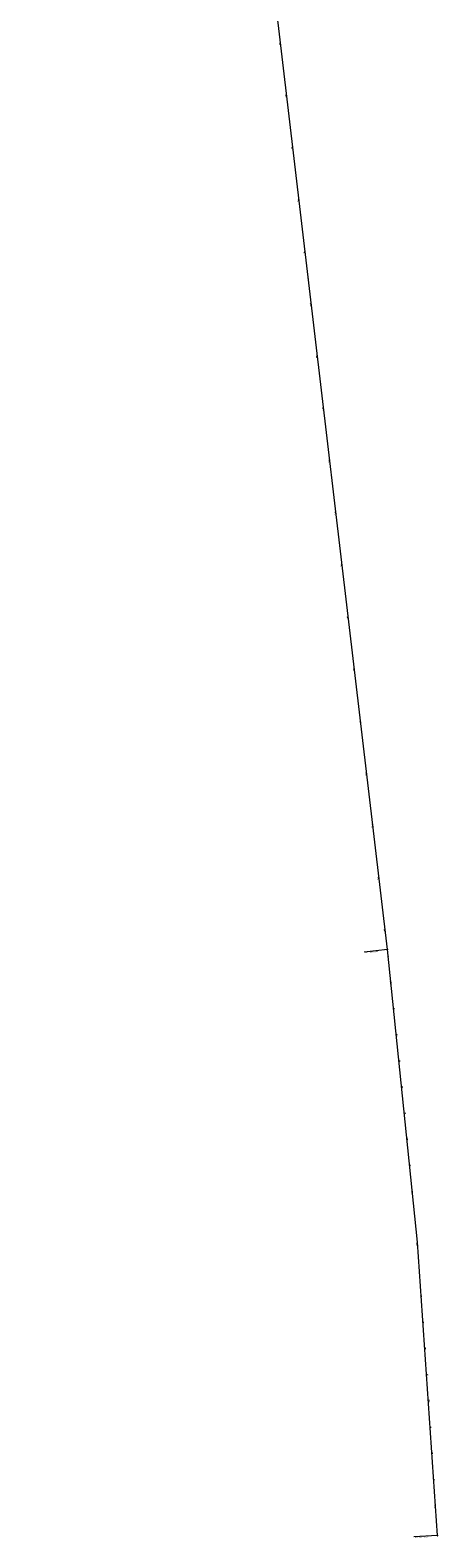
# Model space of a CAD drawing. Extents: x 11759 to 13757, y -2685 to 8839.
# Tile 1 of 55: x 12980 to 13757, y -2685 to 185. Entities that reach past the tile are written whole.
import ezdxf

# ---------------------------------------------------------------- set-up
doc = ezdxf.new("R2010")
doc.units = 0
doc.header["$MEASUREMENT"] = 0
doc.layers.add('AGI32-115446_BK001 - Copy -- 2023-Jan-03 22h-01m-38s-DRAWING', color=7, linetype='Continuous', lineweight=0)
doc.styles.add('AGI32-Arial', font='arial.ttf')

msp = doc.modelspace()

# ---------------------------------------------------------------- linework, layer by layer
at = {"layer": 'AGI32-115446_BK001 - Copy -- 2023-Jan-03 22h-01m-38s-DRAWING', "color": 7, "linetype": 'Continuous', "lineweight": 0}
for p, q in [((13660.9, -1565), (12980.3, 4195.9)), ((13660.9, -1565), (12980.3, 4195.9)), ((13660.9, -1565), (12980.3, 4195.9)), ((13457.2, 159.2), (13455.2, 158.9)), ((13463, 109.5), (13461.9, 109.4)), ((13468.9, 59.9), (13466.9, 59.6)), ((13474.8, 10.2), (13473.6, 10.1)), ((13480.6, -39.4), (13478.7, -39.7)), ((13486.5, -89.1), (13485.3, -89.2)), ((13492.4, -138.8), (13490.4, -139)), ((13498.2, -188.4), (13497.1, -188.5)), ((13504.1, -238.1), (13502.1, -238.3)), ((13510, -287.7), (13508.8, -287.9)), ((13515.8, -337.4), (13513.9, -337.6)), ((13521.7, -387), (13520.5, -387.2)), ((13527.6, -436.7), (13525.6, -436.9)), ((13533.4, -486.3), (13532.2, -486.5)), ((13539.3, -536), (13537.3, -536.2)), ((13545.2, -585.6), (13544, -585.8)), ((13551, -635.3), (13549, -635.5)), ((13556.9, -685), (13555.7, -685.1)), ((13562.8, -734.6), (13560.8, -734.8)), ((13568.6, -784.3), (13567.4, -784.4)), ((13574.5, -833.9), (13572.5, -834.2)), ((13580.4, -883.6), (13579.2, -883.7)), ((13586.2, -933.2), (13584.2, -933.5)), ((13592.1, -982.9), (13590.9, -983)), ((13598, -1032.5), (13596, -1032.8)), ((13603.8, -1082.2), (13602.6, -1082.3)), ((13609.7, -1131.8), (13607.7, -1132.1)), ((13615.6, -1181.5), (13614.4, -1181.6)), ((13621.4, -1231.2), (13619.4, -1231.4)), ((13627.3, -1280.8), (13626.1, -1281)), ((13633.2, -1330.5), (13631.2, -1330.7)), ((13639, -1380.1), (13637.8, -1380.3)), ((13644.9, -1429.8), (13642.9, -1430)), ((13650.8, -1479.4), (13649.6, -1479.6)), ((13656.6, -1529.1), (13654.6, -1529.3)), ((13660.9, -1565), (13616.2, -1570.3)), ((13717.5, -2122.1), (13660.9, -1565)), ((13717.5, -2122.1), (13660.9, -1565)), ((13662.5, -1578.7), (13661.3, -1578.9)), ((13668.2, -1628.4), (13666.2, -1628.6)), ((13673.8, -1678.1), (13672.6, -1678.2)), ((13679.3, -1727.8), (13677.3, -1728)), ((13684.6, -1777.5), (13683.4, -1777.6)), ((13689.8, -1827.2), (13687.8, -1827.4)), ((13694.8, -1877), (13693.6, -1877.1)), ((13699.7, -1926.7), (13697.7, -1926.9)), ((13704.5, -1976.5), (13703.3, -1976.6)), ((13709.1, -2026.3), (13707.1, -2026.5)), ((13713.5, -2076.1), (13712.3, -2076.2)), ((13755.9, -2680.7), (13717.5, -2122.1)), ((13755.9, -2680.7), (13717.5, -2122.1)), ((13717.8, -2125.9), (13715.8, -2126.1)), ((13722, -2175.8), (13720.8, -2175.9)), ((13726, -2225.6), (13724, -2225.8)), ((13729.9, -2275.4), (13728.7, -2275.5)), ((13733.6, -2325.3), (13731.6, -2325.5)), ((13737.2, -2375.2), (13736, -2375.3)), ((13740.6, -2425.1), (13738.6, -2425.2)), ((13743.9, -2474.9), (13742.7, -2475)), ((13747, -2524.8), (13745, -2525)), ((13750, -2574.8), (13748.8, -2574.8)), ((13752.9, -2624.7), (13750.9, -2624.8)), ((13755.9, -2680.7), (13711, -2683.1)), ((13755.6, -2674.6), (13754.4, -2674.7))]:
    msp.add_line(p, q, dxfattribs=at)
for points in [[(13457.2, 159.2, 0), (13457.2, 159.2, 0), (13457.2, 159.2, 0), (13457.2, 159.2, 0), (13457.2, 159.2, 0), (13457.2, 159.2, 0), (13457.2, 159.2, 0), (13457.2, 159.2, 0), (13457.2, 159.2, 0), (13457.2, 159.2, 0), (13457.2, 159.2, 0), (13457.2, 159.2, 0), (13457.2, 159.2, 0), (13457.2, 159.2, 0), (13457.2, 159.2, 0), (13457.2, 159.2, 0), (13457.2, 159.2, 0), (13457.2, 159.2, 0), (13457.2, 159.2, 0), (13457.2, 159.2, 0), (13457.2, 159.2, 0), (13457.2, 159.2, 0), (13457.2, 159.2, 0), (13457.2, 159.2, 0), (13457.2, 159.2, 0), (13457.2, 159.2, 0)], [(13468.9, 59.9, 0), (13468.9, 59.9, 0), (13468.9, 59.9, 0), (13468.9, 59.9, 0), (13468.9, 59.9, 0), (13468.9, 59.9, 0), (13468.9, 59.9, 0), (13468.9, 59.9, 0), (13468.9, 59.9, 0), (13468.9, 59.9, 0), (13468.9, 59.9, 0), (13468.9, 59.9, 0), (13468.9, 59.9, 0), (13468.9, 59.9, 0), (13468.9, 59.9, 0), (13468.9, 59.9, 0), (13468.9, 59.9, 0), (13468.9, 59.9, 0), (13468.9, 59.9, 0), (13468.9, 59.9, 0), (13468.9, 59.9, 0), (13468.9, 59.9, 0), (13468.9, 59.9, 0), (13468.9, 59.9, 0), (13468.9, 59.9, 0), (13468.9, 59.9, 0)], [(13480.6, -39.4, 0), (13480.6, -39.4, 0), (13480.6, -39.4, 0), (13480.6, -39.4, 0), (13480.6, -39.4, 0), (13480.6, -39.4, 0), (13480.6, -39.4, 0), (13480.6, -39.4, 0), (13480.6, -39.4, 0), (13480.6, -39.4, 0), (13480.6, -39.4, 0), (13480.6, -39.4, 0), (13480.6, -39.4, 0), (13480.6, -39.4, 0), (13480.6, -39.4, 0), (13480.6, -39.4, 0), (13480.6, -39.4, 0), (13480.6, -39.4, 0), (13480.6, -39.4, 0), (13480.6, -39.4, 0), (13480.6, -39.4, 0), (13480.6, -39.4, 0), (13480.6, -39.4, 0), (13480.6, -39.4, 0), (13480.6, -39.4, 0), (13480.6, -39.4, 0)], [(13492.4, -138.8, 0), (13492.4, -138.8, 0), (13492.4, -138.8, 0), (13492.4, -138.8, 0), (13492.4, -138.8, 0), (13492.4, -138.8, 0), (13492.4, -138.8, 0), (13492.4, -138.8, 0), (13492.4, -138.8, 0), (13492.4, -138.8, 0), (13492.4, -138.8, 0), (13492.4, -138.8, 0), (13492.4, -138.8, 0), (13492.4, -138.8, 0), (13492.4, -138.8, 0), (13492.4, -138.8, 0), (13492.4, -138.8, 0), (13492.4, -138.8, 0), (13492.4, -138.8, 0), (13492.4, -138.8, 0), (13492.4, -138.8, 0), (13492.4, -138.8, 0), (13492.4, -138.8, 0), (13492.4, -138.8, 0), (13492.4, -138.8, 0), (13492.4, -138.8, 0)], [(13504.1, -238.1, 0), (13504.1, -238.1, 0), (13504.1, -238.1, 0), (13504.1, -238.1, 0), (13504.1, -238.1, 0), (13504.1, -238.1, 0), (13504.1, -238.1, 0), (13504.1, -238.1, 0), (13504.1, -238.1, 0), (13504.1, -238.1, 0), (13504.1, -238.1, 0), (13504.1, -238.1, 0), (13504.1, -238.1, 0), (13504.1, -238.1, 0), (13504.1, -238.1, 0), (13504.1, -238.1, 0), (13504.1, -238.1, 0), (13504.1, -238.1, 0), (13504.1, -238.1, 0), (13504.1, -238.1, 0), (13504.1, -238.1, 0), (13504.1, -238.1, 0), (13504.1, -238.1, 0), (13504.1, -238.1, 0), (13504.1, -238.1, 0), (13504.1, -238.1, 0)], [(13515.8, -337.4, 0), (13515.8, -337.4, 0), (13515.8, -337.4, 0), (13515.8, -337.4, 0), (13515.8, -337.4, 0), (13515.8, -337.4, 0), (13515.8, -337.4, 0), (13515.8, -337.4, 0), (13515.8, -337.4, 0), (13515.8, -337.4, 0), (13515.8, -337.4, 0), (13515.8, -337.4, 0), (13515.8, -337.4, 0), (13515.8, -337.4, 0), (13515.8, -337.4, 0), (13515.8, -337.4, 0), (13515.8, -337.4, 0), (13515.8, -337.4, 0), (13515.8, -337.4, 0), (13515.8, -337.4, 0), (13515.8, -337.4, 0), (13515.8, -337.4, 0), (13515.8, -337.4, 0), (13515.8, -337.4, 0), (13515.8, -337.4, 0), (13515.8, -337.4, 0)], [(13527.6, -436.7, 0), (13527.6, -436.7, 0), (13527.6, -436.7, 0), (13527.6, -436.7, 0), (13527.6, -436.7, 0), (13527.6, -436.7, 0), (13527.6, -436.7, 0), (13527.6, -436.7, 0), (13527.6, -436.7, 0), (13527.6, -436.7, 0), (13527.6, -436.7, 0), (13527.6, -436.7, 0), (13527.6, -436.7, 0), (13527.6, -436.7, 0), (13527.6, -436.7, 0), (13527.6, -436.7, 0), (13527.6, -436.7, 0), (13527.6, -436.7, 0), (13527.6, -436.7, 0), (13527.6, -436.7, 0), (13527.6, -436.7, 0), (13527.6, -436.7, 0), (13527.6, -436.7, 0), (13527.6, -436.7, 0), (13527.6, -436.7, 0), (13527.6, -436.7, 0)], [(13539.3, -536, 0), (13539.3, -536, 0), (13539.3, -536, 0), (13539.3, -536, 0), (13539.3, -536, 0), (13539.3, -536, 0), (13539.3, -536, 0), (13539.3, -536, 0), (13539.3, -536, 0), (13539.3, -536, 0), (13539.3, -536, 0), (13539.3, -536, 0), (13539.3, -536, 0), (13539.3, -536, 0), (13539.3, -536, 0), (13539.3, -536, 0), (13539.3, -536, 0), (13539.3, -536, 0), (13539.3, -536, 0), (13539.3, -536, 0), (13539.3, -536, 0), (13539.3, -536, 0), (13539.3, -536, 0), (13539.3, -536, 0), (13539.3, -536, 0), (13539.3, -536, 0)], [(13551, -635.3, 0), (13551, -635.3, 0), (13551, -635.3, 0), (13551, -635.3, 0), (13551, -635.3, 0), (13551, -635.3, 0), (13551, -635.3, 0), (13551, -635.3, 0), (13551, -635.3, 0), (13551, -635.3, 0), (13551, -635.3, 0), (13551, -635.3, 0), (13551, -635.3, 0), (13551, -635.3, 0), (13551, -635.3, 0), (13551, -635.3, 0), (13551, -635.3, 0), (13551, -635.3, 0), (13551, -635.3, 0), (13551, -635.3, 0), (13551, -635.3, 0), (13551, -635.3, 0), (13551, -635.3, 0), (13551, -635.3, 0), (13551, -635.3, 0), (13551, -635.3, 0)], [(13562.8, -734.6, 0), (13562.8, -734.6, 0), (13562.8, -734.6, 0), (13562.8, -734.6, 0), (13562.8, -734.6, 0), (13562.8, -734.6, 0), (13562.8, -734.6, 0), (13562.8, -734.6, 0), (13562.8, -734.6, 0), (13562.8, -734.6, 0), (13562.8, -734.6, 0), (13562.8, -734.6, 0), (13562.8, -734.6, 0), (13562.8, -734.6, 0), (13562.8, -734.6, 0), (13562.8, -734.6, 0), (13562.8, -734.6, 0), (13562.8, -734.6, 0), (13562.8, -734.6, 0), (13562.8, -734.6, 0), (13562.8, -734.6, 0), (13562.8, -734.6, 0), (13562.8, -734.6, 0), (13562.8, -734.6, 0), (13562.8, -734.6, 0), (13562.8, -734.6, 0)], [(13574.5, -833.9, 0), (13574.5, -833.9, 0), (13574.5, -833.9, 0), (13574.5, -833.9, 0), (13574.5, -833.9, 0), (13574.5, -833.9, 0), (13574.5, -833.9, 0), (13574.5, -833.9, 0), (13574.5, -833.9, 0), (13574.5, -833.9, 0), (13574.5, -833.9, 0), (13574.5, -833.9, 0), (13574.5, -833.9, 0), (13574.5, -833.9, 0), (13574.5, -833.9, 0), (13574.5, -833.9, 0), (13574.5, -833.9, 0), (13574.5, -833.9, 0), (13574.5, -833.9, 0), (13574.5, -833.9, 0), (13574.5, -833.9, 0), (13574.5, -833.9, 0), (13574.5, -833.9, 0), (13574.5, -833.9, 0), (13574.5, -833.9, 0), (13574.5, -833.9, 0)], [(13586.2, -933.2, 0), (13586.2, -933.2, 0), (13586.2, -933.2, 0), (13586.2, -933.2, 0), (13586.2, -933.2, 0), (13586.2, -933.2, 0), (13586.2, -933.2, 0), (13586.2, -933.2, 0), (13586.2, -933.2, 0), (13586.2, -933.2, 0), (13586.2, -933.2, 0), (13586.2, -933.2, 0), (13586.2, -933.2, 0), (13586.2, -933.2, 0), (13586.2, -933.2, 0), (13586.2, -933.2, 0), (13586.2, -933.2, 0), (13586.2, -933.2, 0), (13586.2, -933.2, 0), (13586.2, -933.2, 0), (13586.2, -933.2, 0), (13586.2, -933.2, 0), (13586.2, -933.2, 0), (13586.2, -933.2, 0), (13586.2, -933.2, 0), (13586.2, -933.2, 0)], [(13598, -1032.5, 0), (13598, -1032.5, 0), (13598, -1032.5, 0), (13598, -1032.5, 0), (13598, -1032.5, 0), (13598, -1032.5, 0), (13598, -1032.5, 0), (13598, -1032.5, 0), (13598, -1032.5, 0), (13598, -1032.5, 0), (13598, -1032.5, 0), (13598, -1032.5, 0), (13598, -1032.5, 0), (13598, -1032.5, 0), (13598, -1032.5, 0), (13598, -1032.5, 0), (13598, -1032.5, 0), (13598, -1032.5, 0), (13598, -1032.5, 0), (13598, -1032.5, 0), (13598, -1032.5, 0), (13598, -1032.5, 0), (13598, -1032.5, 0), (13598, -1032.5, 0), (13598, -1032.5, 0), (13598, -1032.5, 0)], [(13609.7, -1131.8, 0), (13609.7, -1131.8, 0), (13609.7, -1131.8, 0), (13609.7, -1131.8, 0), (13609.7, -1131.8, 0), (13609.7, -1131.8, 0), (13609.7, -1131.8, 0), (13609.7, -1131.8, 0), (13609.7, -1131.8, 0), (13609.7, -1131.8, 0), (13609.7, -1131.8, 0), (13609.7, -1131.8, 0), (13609.7, -1131.8, 0), (13609.7, -1131.8, 0), (13609.7, -1131.8, 0), (13609.7, -1131.8, 0), (13609.7, -1131.8, 0), (13609.7, -1131.8, 0), (13609.7, -1131.8, 0), (13609.7, -1131.8, 0), (13609.7, -1131.8, 0), (13609.7, -1131.8, 0), (13609.7, -1131.8, 0), (13609.7, -1131.8, 0), (13609.7, -1131.8, 0), (13609.7, -1131.8, 0)], [(13621.4, -1231.2, 0), (13621.4, -1231.2, 0), (13621.4, -1231.2, 0), (13621.4, -1231.2, 0), (13621.4, -1231.2, 0), (13621.4, -1231.2, 0), (13621.4, -1231.2, 0), (13621.4, -1231.2, 0), (13621.4, -1231.2, 0), (13621.4, -1231.2, 0), (13621.4, -1231.2, 0), (13621.4, -1231.2, 0), (13621.4, -1231.2, 0), (13621.4, -1231.2, 0), (13621.4, -1231.2, 0), (13621.4, -1231.2, 0), (13621.4, -1231.2, 0), (13621.4, -1231.2, 0), (13621.4, -1231.2, 0), (13621.4, -1231.2, 0), (13621.4, -1231.2, 0), (13621.4, -1231.2, 0), (13621.4, -1231.2, 0), (13621.4, -1231.2, 0), (13621.4, -1231.2, 0), (13621.4, -1231.2, 0)], [(13633.2, -1330.5, 0), (13633.2, -1330.5, 0), (13633.2, -1330.5, 0), (13633.2, -1330.5, 0), (13633.2, -1330.5, 0), (13633.2, -1330.5, 0), (13633.2, -1330.5, 0), (13633.2, -1330.5, 0), (13633.2, -1330.5, 0), (13633.2, -1330.5, 0), (13633.2, -1330.5, 0), (13633.2, -1330.5, 0), (13633.2, -1330.5, 0), (13633.2, -1330.5, 0), (13633.2, -1330.5, 0), (13633.2, -1330.5, 0), (13633.2, -1330.5, 0), (13633.2, -1330.5, 0), (13633.2, -1330.5, 0), (13633.2, -1330.5, 0), (13633.2, -1330.5, 0), (13633.2, -1330.5, 0), (13633.2, -1330.5, 0), (13633.2, -1330.5, 0), (13633.2, -1330.5, 0), (13633.2, -1330.5, 0)], [(13644.9, -1429.8, 0), (13644.9, -1429.8, 0), (13644.9, -1429.8, 0), (13644.9, -1429.8, 0), (13644.9, -1429.8, 0), (13644.9, -1429.8, 0), (13644.9, -1429.8, 0), (13644.9, -1429.8, 0), (13644.9, -1429.8, 0), (13644.9, -1429.8, 0), (13644.9, -1429.8, 0), (13644.9, -1429.8, 0), (13644.9, -1429.8, 0), (13644.9, -1429.8, 0), (13644.9, -1429.8, 0), (13644.9, -1429.8, 0), (13644.9, -1429.8, 0), (13644.9, -1429.8, 0), (13644.9, -1429.8, 0), (13644.9, -1429.8, 0), (13644.9, -1429.8, 0), (13644.9, -1429.8, 0), (13644.9, -1429.8, 0), (13644.9, -1429.8, 0), (13644.9, -1429.8, 0), (13644.9, -1429.8, 0)], [(13656.6, -1529.1, 0), (13656.6, -1529.1, 0), (13656.6, -1529.1, 0), (13656.6, -1529.1, 0), (13656.6, -1529.1, 0), (13656.6, -1529.1, 0), (13656.6, -1529.1, 0), (13656.6, -1529.1, 0), (13656.6, -1529.1, 0), (13656.6, -1529.1, 0), (13656.6, -1529.1, 0), (13656.6, -1529.1, 0), (13656.6, -1529.1, 0), (13656.6, -1529.1, 0), (13656.6, -1529.1, 0), (13656.6, -1529.1, 0), (13656.6, -1529.1, 0), (13656.6, -1529.1, 0), (13656.6, -1529.1, 0), (13656.6, -1529.1, 0), (13656.6, -1529.1, 0), (13656.6, -1529.1, 0), (13656.6, -1529.1, 0), (13656.6, -1529.1, 0), (13656.6, -1529.1, 0), (13656.6, -1529.1, 0)], [(13661.5, -1564.9, 0), (13661.4, -1564.8, 0), (13661.4, -1564.7, 0), (13661.3, -1564.6, 0), (13661.2, -1564.5, 0), (13661, -1564.4, 0), (13660.9, -1564.4, 0), (13660.7, -1564.4, 0), (13660.6, -1564.5, 0), (13660.4, -1564.6, 0), (13660.3, -1564.7, 0), (13660.3, -1564.8, 0), (13660.3, -1565, 0), (13660.3, -1565.1, 0), (13660.3, -1565.3, 0), (13660.4, -1565.4, 0), (13660.6, -1565.5, 0), (13660.7, -1565.6, 0), (13660.8, -1565.6, 0), (13661, -1565.6, 0), (13661.2, -1565.5, 0), (13661.3, -1565.4, 0), (13661.4, -1565.3, 0), (13661.4, -1565.2, 0), (13661.5, -1565, 0), (13661.5, -1564.9, 0)], [(13660.9, -1565, 0), (13660.9, -1565, 0), (13660.9, -1565, 0), (13660.9, -1565, 0), (13660.9, -1565, 0), (13660.9, -1565, 0), (13660.9, -1565, 0), (13660.9, -1565, 0), (13660.9, -1565, 0), (13660.9, -1565, 0), (13660.9, -1565, 0), (13660.9, -1565, 0), (13660.9, -1565, 0), (13660.9, -1565, 0), (13660.9, -1565, 0), (13660.9, -1565, 0), (13660.9, -1565, 0), (13660.9, -1565, 0), (13660.9, -1565, 0), (13660.9, -1565, 0), (13660.9, -1565, 0), (13660.9, -1565, 0), (13660.9, -1565, 0), (13660.9, -1565, 0), (13660.9, -1565, 0), (13660.9, -1565, 0)], [(13668.2, -1628.4, 0), (13668.2, -1628.4, 0), (13668.2, -1628.4, 0), (13668.2, -1628.4, 0), (13668.2, -1628.4, 0), (13668.2, -1628.4, 0), (13668.2, -1628.4, 0), (13668.2, -1628.4, 0), (13668.2, -1628.4, 0), (13668.2, -1628.4, 0), (13668.2, -1628.4, 0), (13668.2, -1628.4, 0), (13668.2, -1628.4, 0), (13668.2, -1628.4, 0), (13668.2, -1628.4, 0), (13668.2, -1628.4, 0), (13668.2, -1628.4, 0), (13668.2, -1628.4, 0), (13668.2, -1628.4, 0), (13668.2, -1628.4, 0), (13668.2, -1628.4, 0), (13668.2, -1628.4, 0), (13668.2, -1628.4, 0), (13668.2, -1628.4, 0), (13668.2, -1628.4, 0), (13668.2, -1628.4, 0)], [(13679.3, -1727.8, 0), (13679.3, -1727.8, 0), (13679.3, -1727.8, 0), (13679.3, -1727.8, 0), (13679.3, -1727.8, 0), (13679.3, -1727.8, 0), (13679.3, -1727.8, 0), (13679.3, -1727.8, 0), (13679.3, -1727.8, 0), (13679.3, -1727.8, 0), (13679.3, -1727.8, 0), (13679.3, -1727.8, 0), (13679.3, -1727.8, 0), (13679.3, -1727.8, 0), (13679.3, -1727.8, 0), (13679.3, -1727.8, 0), (13679.3, -1727.8, 0), (13679.3, -1727.8, 0), (13679.3, -1727.8, 0), (13679.3, -1727.8, 0), (13679.3, -1727.8, 0), (13679.3, -1727.8, 0), (13679.3, -1727.8, 0), (13679.3, -1727.8, 0), (13679.3, -1727.8, 0), (13679.3, -1727.8, 0)], [(13689.8, -1827.2, 0), (13689.8, -1827.2, 0), (13689.8, -1827.2, 0), (13689.8, -1827.2, 0), (13689.8, -1827.2, 0), (13689.8, -1827.2, 0), (13689.8, -1827.2, 0), (13689.8, -1827.2, 0), (13689.8, -1827.2, 0), (13689.8, -1827.2, 0), (13689.8, -1827.2, 0), (13689.8, -1827.2, 0), (13689.8, -1827.2, 0), (13689.8, -1827.2, 0), (13689.8, -1827.2, 0), (13689.8, -1827.2, 0), (13689.8, -1827.2, 0), (13689.8, -1827.2, 0), (13689.8, -1827.2, 0), (13689.8, -1827.2, 0), (13689.8, -1827.2, 0), (13689.8, -1827.2, 0), (13689.8, -1827.2, 0), (13689.8, -1827.2, 0), (13689.8, -1827.2, 0), (13689.8, -1827.2, 0)], [(13699.7, -1926.7, 0), (13699.7, -1926.7, 0), (13699.7, -1926.7, 0), (13699.7, -1926.7, 0), (13699.7, -1926.7, 0), (13699.7, -1926.7, 0), (13699.7, -1926.7, 0), (13699.7, -1926.7, 0), (13699.7, -1926.7, 0), (13699.7, -1926.7, 0), (13699.7, -1926.7, 0), (13699.7, -1926.7, 0), (13699.7, -1926.7, 0), (13699.7, -1926.7, 0), (13699.7, -1926.7, 0), (13699.7, -1926.7, 0), (13699.7, -1926.7, 0), (13699.7, -1926.7, 0), (13699.7, -1926.7, 0), (13699.7, -1926.7, 0), (13699.7, -1926.7, 0), (13699.7, -1926.7, 0), (13699.7, -1926.7, 0), (13699.7, -1926.7, 0), (13699.7, -1926.7, 0), (13699.7, -1926.7, 0)], [(13709.1, -2026.3, 0), (13709.1, -2026.3, 0), (13709.1, -2026.3, 0), (13709.1, -2026.3, 0), (13709.1, -2026.3, 0), (13709.1, -2026.3, 0), (13709.1, -2026.3, 0), (13709.1, -2026.3, 0), (13709.1, -2026.3, 0), (13709.1, -2026.3, 0), (13709.1, -2026.3, 0), (13709.1, -2026.3, 0), (13709.1, -2026.3, 0), (13709.1, -2026.3, 0), (13709.1, -2026.3, 0), (13709.1, -2026.3, 0), (13709.1, -2026.3, 0), (13709.1, -2026.3, 0), (13709.1, -2026.3, 0), (13709.1, -2026.3, 0), (13709.1, -2026.3, 0), (13709.1, -2026.3, 0), (13709.1, -2026.3, 0), (13709.1, -2026.3, 0), (13709.1, -2026.3, 0), (13709.1, -2026.3, 0)], [(13708.4, -2122.9, 0), (13708.4, -2122.9, 0), (13708.4, -2122.9, 0), (13708.4, -2122.9, 0), (13708.4, -2122.9, 0), (13708.4, -2122.9, 0), (13708.4, -2122.9, 0), (13708.4, -2122.9, 0), (13708.4, -2122.9, 0), (13708.4, -2122.9, 0), (13708.4, -2122.9, 0), (13708.4, -2122.9, 0), (13708.4, -2122.9, 0), (13708.4, -2122.9, 0), (13708.4, -2122.9, 0), (13708.4, -2122.9, 0), (13708.4, -2122.9, 0), (13708.4, -2122.9, 0), (13708.4, -2122.9, 0), (13708.4, -2122.9, 0), (13708.4, -2122.9, 0), (13708.4, -2122.9, 0), (13708.4, -2122.9, 0), (13708.4, -2122.9, 0), (13708.4, -2122.9, 0), (13708.4, -2122.9, 0)], [(13717.8, -2125.9, 0), (13717.8, -2125.9, 0), (13717.8, -2125.9, 0), (13717.8, -2125.9, 0), (13717.8, -2125.9, 0), (13717.8, -2125.9, 0), (13717.8, -2125.9, 0), (13717.8, -2125.9, 0), (13717.8, -2125.9, 0), (13717.8, -2125.9, 0), (13717.8, -2125.9, 0), (13717.8, -2125.9, 0), (13717.8, -2125.9, 0), (13717.8, -2125.9, 0), (13717.8, -2125.9, 0), (13717.8, -2125.9, 0), (13717.8, -2125.9, 0), (13717.8, -2125.9, 0), (13717.8, -2125.9, 0), (13717.8, -2125.9, 0), (13717.8, -2125.9, 0), (13717.8, -2125.9, 0), (13717.8, -2125.9, 0), (13717.8, -2125.9, 0), (13717.8, -2125.9, 0), (13717.8, -2125.9, 0)], [(13726, -2225.6, 0), (13726, -2225.6, 0), (13726, -2225.6, 0), (13726, -2225.6, 0), (13726, -2225.6, 0), (13726, -2225.6, 0), (13726, -2225.6, 0), (13726, -2225.6, 0), (13726, -2225.6, 0), (13726, -2225.6, 0), (13726, -2225.6, 0), (13726, -2225.6, 0), (13726, -2225.6, 0), (13726, -2225.6, 0), (13726, -2225.6, 0), (13726, -2225.6, 0), (13726, -2225.6, 0), (13726, -2225.6, 0), (13726, -2225.6, 0), (13726, -2225.6, 0), (13726, -2225.6, 0), (13726, -2225.6, 0), (13726, -2225.6, 0), (13726, -2225.6, 0), (13726, -2225.6, 0), (13726, -2225.6, 0)], [(13733.6, -2325.3, 0), (13733.6, -2325.3, 0), (13733.6, -2325.3, 0), (13733.6, -2325.3, 0), (13733.6, -2325.3, 0), (13733.6, -2325.3, 0), (13733.6, -2325.3, 0), (13733.6, -2325.3, 0), (13733.6, -2325.3, 0), (13733.6, -2325.3, 0), (13733.6, -2325.3, 0), (13733.6, -2325.3, 0), (13733.6, -2325.3, 0), (13733.6, -2325.3, 0), (13733.6, -2325.3, 0), (13733.6, -2325.3, 0), (13733.6, -2325.3, 0), (13733.6, -2325.3, 0), (13733.6, -2325.3, 0), (13733.6, -2325.3, 0), (13733.6, -2325.3, 0), (13733.6, -2325.3, 0), (13733.6, -2325.3, 0), (13733.6, -2325.3, 0), (13733.6, -2325.3, 0), (13733.6, -2325.3, 0)], [(13740.6, -2425.1, 0), (13740.6, -2425.1, 0), (13740.6, -2425.1, 0), (13740.6, -2425.1, 0), (13740.6, -2425.1, 0), (13740.6, -2425.1, 0), (13740.6, -2425.1, 0), (13740.6, -2425.1, 0), (13740.6, -2425.1, 0), (13740.6, -2425.1, 0), (13740.6, -2425.1, 0), (13740.6, -2425.1, 0), (13740.6, -2425.1, 0), (13740.6, -2425.1, 0), (13740.6, -2425.1, 0), (13740.6, -2425.1, 0), (13740.6, -2425.1, 0), (13740.6, -2425.1, 0), (13740.6, -2425.1, 0), (13740.6, -2425.1, 0), (13740.6, -2425.1, 0), (13740.6, -2425.1, 0), (13740.6, -2425.1, 0), (13740.6, -2425.1, 0), (13740.6, -2425.1, 0), (13740.6, -2425.1, 0)], [(13747, -2524.8, 0), (13747, -2524.8, 0), (13747, -2524.8, 0), (13747, -2524.8, 0), (13747, -2524.8, 0), (13747, -2524.8, 0), (13747, -2524.8, 0), (13747, -2524.8, 0), (13747, -2524.8, 0), (13747, -2524.8, 0), (13747, -2524.8, 0), (13747, -2524.8, 0), (13747, -2524.8, 0), (13747, -2524.8, 0), (13747, -2524.8, 0), (13747, -2524.8, 0), (13747, -2524.8, 0), (13747, -2524.8, 0), (13747, -2524.8, 0), (13747, -2524.8, 0), (13747, -2524.8, 0), (13747, -2524.8, 0), (13747, -2524.8, 0), (13747, -2524.8, 0), (13747, -2524.8, 0), (13747, -2524.8, 0)], [(13752.9, -2624.7, 0), (13752.9, -2624.7, 0), (13752.9, -2624.7, 0), (13752.9, -2624.7, 0), (13752.9, -2624.7, 0), (13752.9, -2624.7, 0), (13752.9, -2624.7, 0), (13752.9, -2624.7, 0), (13752.9, -2624.7, 0), (13752.9, -2624.7, 0), (13752.9, -2624.7, 0), (13752.9, -2624.7, 0), (13752.9, -2624.7, 0), (13752.9, -2624.7, 0), (13752.9, -2624.7, 0), (13752.9, -2624.7, 0), (13752.9, -2624.7, 0), (13752.9, -2624.7, 0), (13752.9, -2624.7, 0), (13752.9, -2624.7, 0), (13752.9, -2624.7, 0), (13752.9, -2624.7, 0), (13752.9, -2624.7, 0), (13752.9, -2624.7, 0), (13752.9, -2624.7, 0), (13752.9, -2624.7, 0)], [(13756.5, -2680.7, 0), (13756.5, -2680.6, 0), (13756.5, -2680.5, 0), (13756.4, -2680.4, 0), (13756.3, -2680.3, 0), (13756.1, -2680.2, 0), (13756, -2680.1, 0), (13755.8, -2680.2, 0), (13755.7, -2680.2, 0), (13755.5, -2680.3, 0), (13755.4, -2680.4, 0), (13755.4, -2680.5, 0), (13755.3, -2680.7, 0), (13755.3, -2680.9, 0), (13755.4, -2681, 0), (13755.5, -2681.1, 0), (13755.6, -2681.2, 0), (13755.7, -2681.3, 0), (13755.9, -2681.3, 0), (13756, -2681.3, 0), (13756.2, -2681.3, 0), (13756.3, -2681.2, 0), (13756.4, -2681.1, 0), (13756.5, -2680.9, 0), (13756.5, -2680.8, 0), (13756.5, -2680.7, 0)], [(13755.9, -2680.7, 0), (13755.9, -2680.7, 0), (13755.9, -2680.7, 0), (13755.9, -2680.7, 0), (13755.9, -2680.7, 0), (13755.9, -2680.7, 0), (13755.9, -2680.7, 0), (13755.9, -2680.7, 0), (13755.9, -2680.7, 0), (13755.9, -2680.7, 0), (13755.9, -2680.7, 0), (13755.9, -2680.7, 0), (13755.9, -2680.7, 0), (13755.9, -2680.7, 0), (13755.9, -2680.7, 0), (13755.9, -2680.7, 0), (13755.9, -2680.7, 0), (13755.9, -2680.7, 0), (13755.9, -2680.7, 0), (13755.9, -2680.7, 0), (13755.9, -2680.7, 0), (13755.9, -2680.7, 0), (13755.9, -2680.7, 0), (13755.9, -2680.7, 0), (13755.9, -2680.7, 0), (13755.9, -2680.7, 0)]]:
    msp.add_polyline3d(points, dxfattribs=at)

# ---------------------------------------------------------------- texts
at = {"layer": 'AGI32-115446_BK001 - Copy -- 2023-Jan-03 22h-01m-38s-DRAWING', "color": 7, "linetype": 'Continuous', "lineweight": 0, "char_height": 2.8, "attachment_point": 1, "style": 'AGI32-Arial'}
for s, insert, rotation in [('777', (13454.6, 155.7), 96.7372), ('776', (13466.3, 56.5), 96.7372), ('775', (13478.1, -42.8), 96.7372), ('774', (13489.8, -142.1), 96.7372), ('773', (13501.5, -241.4), 96.7372), ('772', (13513.3, -340.7), 96.7372), ('771', (13525, -439.9), 96.7372), ('770', (13536.7, -539.4), 96.7372), ('769', (13548.4, -638.6), 96.7372), ('768', (13560.2, -738), 96.7372), ('767', (13571.9, -837.3), 96.7372), ('766', (13583.6, -936.6), 96.7372), ('765', (13595.4, -1035.9), 96.7372), ('764', (13607.1, -1135.2), 96.7372), ('763', (13618.8, -1234.5), 96.7372), ('762', (13630.6, -1333.8), 96.7372), ('761', (13642.3, -1433), 96.7372), ('760', (13654, -1532.5), 96.7372), ('PT 759+63.85', (13618.8, -1569.5), 6.7371), ('759', (13665.6, -1631.7), 96.5243), ('758', (13676.7, -1731.1), 96.191), ('757', (13687.2, -1830.6), 95.8576), ('756', (13697.1, -1930.1), 95.5243), ('755', (13706.4, -2029.6), 95.191), ('754', (13715.1, -2129.2), 94.8576), ('753', (13723.3, -2228.8), 94.5243), ('752', (13730.8, -2328.6), 94.191), ('751', (13737.8, -2428.1), 93.8576), ('750', (13744.3, -2528.1), 93.5243), ('749', (13750.1, -2627.9), 93.191), ('PC 748+43.85', (13713.5, -2682.5), 3.0038)]:
    msp.add_mtext(s, dxfattribs=dict(at, insert=insert, rotation=rotation))

doc.saveas('drawing.dxf')
